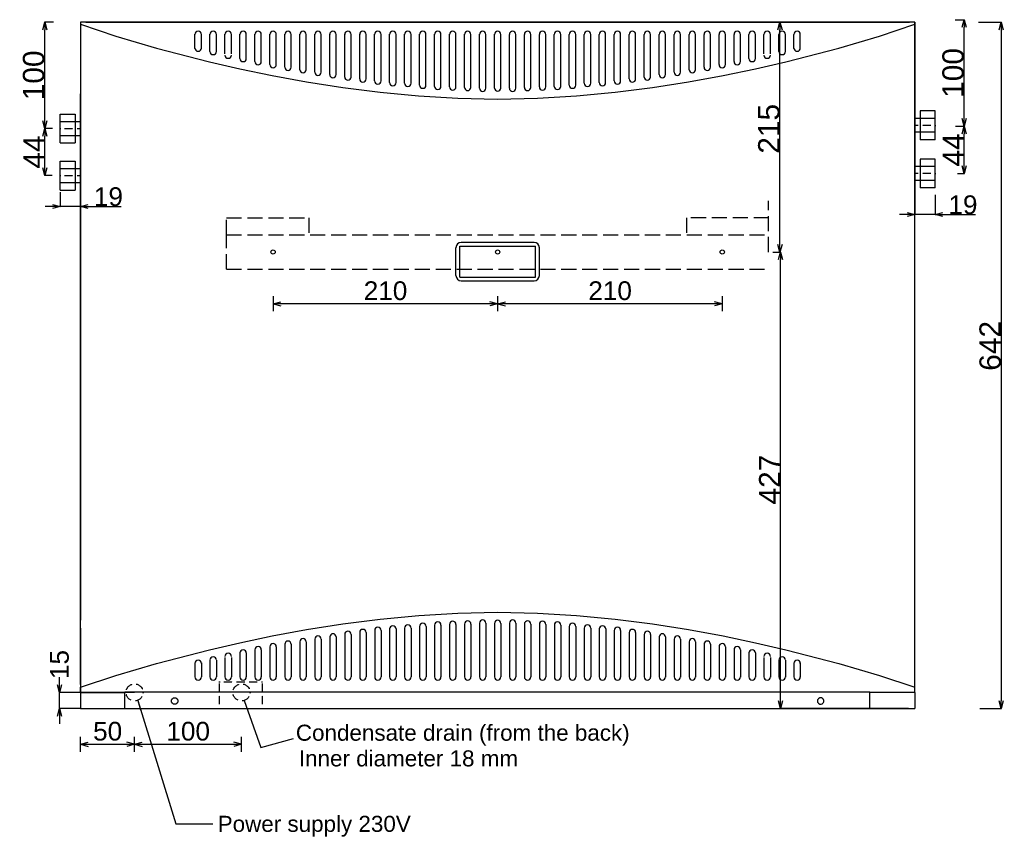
# Model space of a CAD drawing. Extents: x -700 to 2529, y -660 to 2065.
# Tile 3 of 5: x -57 to 864, y -121 to 644. Entities that reach past the tile are written whole.
import ezdxf

# ---------------------------------------------------------------- set-up
doc = ezdxf.new("R2010")
doc.units = 0
doc.header["$MEASUREMENT"] = 0
doc.linetypes.add('Achse', pattern=[11.5, 0, -4, 7.5, 0])
doc.linetypes.add('Hidden Line', pattern=[19.5611, 14.1111, -5.45])
for name, color, linetype in [('Desky', 7, 'Continuous'), ('Kóty délkové', 7, 'Continuous'), ('Nábytek a zařízení', 7, 'Continuous'), ('Oblouky a kružnice', 7, 'Continuous'), ('Popisky', 7, 'Continuous'), ('Střechy', 7, 'Continuous'), ('Textové bloky', 7, 'Continuous'), ('W_BETON_N2', 7, 'Continuous'), ('W_BETON_N4', 7, 'Continuous'), ('W_VERBLEND_N2', 7, 'Continuous'), ('Zdi', 7, 'Continuous'), ('Čáry', 7, 'Continuous')]:
    doc.layers.add(name, color=color, linetype=linetype)
doc.styles.add('GENERATED_STYLE_1', font='ARIAL.ttf')
doc.styles.get("Standard").update_dxf_attribs({"font": 'txt', "bigfont": 'BIGFONT.SHX'})
doc.dimstyles.new('Dimstyle_4D6', dxfattribs={"dimtxt": 17.5, "dimasz": 7.125, "dimexe": 0.18, "dimexo": 0, "dimgap": 0.09, "dimtad": 1, "dimdec": 0, "dimzin": 0, "dimdsep": 46, "dimtxsty": 'GENERATED_STYLE_1', "dimblk": 'ARROWHEAD_3', "dimblk1": 'ARROWHEAD_3', "dimblk2": 'ARROWHEAD_3', "dimcen": 0.09, "dimclrd": 7, "dimclre": 7, "dimclrt": 7, "dimazin": 0, "dimtfac": 1, "dimtdec": 4, "dimtmove": 0, "dimatfit": 0, "dimfxl": 1, "dimtolj": 1, "dimtzin": 0, "dimarcsym": 0})
doc.dimstyles.new('Dimstyle_703', dxfattribs={"dimtxt": 0.18, "dimasz": 9.12, "dimexe": 0.18, "dimexo": 0.0625, "dimgap": 0.09, "dimtad": 0, "dimtih": 1, "dimtoh": 1, "dimdec": 4, "dimzin": 0, "dimdsep": 46, "dimtxsty": 'Standard', "dimcen": 0.09, "dimadec": 0, "dimazin": 0, "dimtfac": 1, "dimtdec": 4, "dimtmove": 0, "dimatfit": 0, "dimldrblk": 'ARROWHEAD_5', "dimfxl": 1, "dimtolj": 1, "dimtzin": 0, "dimarcsym": 0})
doc.dimstyles.new('Peter', dxfattribs={"dimtxt": 20, "dimasz": 7.125, "dimexe": 0.18, "dimexo": 0, "dimgap": 0.09, "dimtad": 1, "dimdec": 0, "dimzin": 0, "dimdsep": 46, "dimtxsty": 'GENERATED_STYLE_1', "dimblk": 'ARROWHEAD_3', "dimblk1": 'ARROWHEAD_3', "dimblk2": 'ARROWHEAD_3', "dimcen": 0.09, "dimclrd": 7, "dimclre": 7, "dimclrt": 7, "dimazin": 0, "dimtfac": 1, "dimtdec": 4, "dimtmove": 0, "dimatfit": 0, "dimfxl": 1, "dimtolj": 1, "dimtzin": 0, "dimarcsym": 0})

# ---------------------------------------------------------------- blocks, each defined once
blk = doc.blocks.new('SPLINE_1', base_point=(9842.74, 3088.6))
at = {"layer": 'W_VERBLEND_N2', "color": 7, "linetype": 'Continuous'}
blk.add_lwpolyline([(9842.74, 3088.6), (9875.71, 3077.66), (9913.7, 3066.45), (9963.16, 3053.6), (9991.52, 3047.07), (10021.94, 3040.75), (10054.15, 3034.83), (10087.9, 3029.54), (10122.89, 3025.06), (10158.88, 3021.61), (10195.59, 3019.39), (10232.74, 3018.6), (10269.9, 3019.39), (10306.61, 3021.61), (10342.59, 3025.06), (10377.59, 3029.54), (10411.33, 3034.83), (10443.55, 3040.75), (10473.97, 3047.07), (10502.33, 3053.6), (10551.79, 3066.45), (10589.78, 3077.66), (10622.74, 3088.6)], dxfattribs=at)
blk = doc.blocks.new('SPLINE_2', base_point=(9842.74, 2455.6))
at = {"layer": 'W_VERBLEND_N2', "color": 7, "linetype": 'Continuous'}
blk.add_lwpolyline([(9842.74, 2455.6), (9875.71, 2466.54), (9913.7, 2477.75), (9963.16, 2490.6), (9991.52, 2497.13), (10021.94, 2503.45), (10054.15, 2509.36), (10087.9, 2514.66), (10122.89, 2519.14), (10158.88, 2522.59), (10195.59, 2524.81), (10232.74, 2525.6), (10269.9, 2524.81), (10306.61, 2522.59), (10342.59, 2519.14), (10377.59, 2514.66), (10411.33, 2509.36), (10443.55, 2503.45), (10473.97, 2497.13), (10502.33, 2490.6), (10551.79, 2477.75), (10589.78, 2466.54), (10622.74, 2455.6)], dxfattribs=at)
blk = doc.blocks.new('*D4')
at = {"layer": 'Kóty délkové', "color": 7, "linetype": 'Continuous'}
for p, q in [((10232.52, 2837.22), (10232.52, 2823.16)), ((10442.52, 2837.22), (10442.52, 2823.16)), ((10232.52, 2830.19), (10022.52, 2830.19)), ((10232.52, 2830.19), (10225.28, 2832.13)), ((10232.52, 2830.19), (10225.28, 2828.25)), ((10232.52, 2830.19), (10239.76, 2832.13)), ((10442.52, 2830.19), (10232.52, 2830.19)), ((10232.52, 2830.19), (10239.76, 2828.25)), ((10442.52, 2830.19), (10435.28, 2832.13)), ((10442.52, 2830.19), (10435.28, 2828.25))]:
    blk.add_line(p, q, dxfattribs=at)
at = {"layer": 'Kóty délkové', "color": 7, "style": 'GENERATED_STYLE_1', "oblique": 0}
blk.add_text('210', height=17.5, dxfattribs=at).set_placement((10317.27, 2833.69))
blk = doc.blocks.new('ARROWHEAD_3')
at = {"color": 0, "linetype": 'Continuous'}
blk.add_line((0, 0), (-1, 0), dxfattribs=at)
blk.add_lwpolyline([(-1, 0.2679), (0, 0), (-1, -0.2679)], dxfattribs=at)
blk = doc.blocks.new('*D6')
at = {"layer": 'Kóty délkové', "color": 7, "linetype": 'Continuous'}
for p, q in [((10022.52, 2837.22), (10022.52, 2823.16)), ((10022.52, 2830.19), (10029.76, 2832.13)), ((10232.52, 2830.19), (10022.52, 2830.19)), ((10022.52, 2830.19), (10029.76, 2828.25)), ((10232.52, 2830.19), (10225.28, 2832.13)), ((10232.52, 2830.19), (10225.28, 2828.25))]:
    blk.add_line(p, q, dxfattribs=at)
at = {"layer": 'Kóty délkové', "color": 7, "style": 'GENERATED_STYLE_1', "oblique": 0}
blk.add_text('210', height=17.5, dxfattribs=at).set_placement((10107.27, 2833.69))
blk = doc.blocks.new('*D180')
at = {"layer": 'Defpoints', "color": 0}
for p in [(0.01, 642), (-19, 483), (-19, 469.68)]:
    blk.add_point(p, dxfattribs=at)
at = {"layer": 'Kóty délkové', "color": 7, "linetype": 'Continuous', "lineweight": -2}
for p, q in [((0.01, 642), (0.01, 469.5)), ((-19, 483), (-19, 469.5)), ((-19, 469.68), (-33.25, 469.68)), ((0.01, 469.68), (-19, 469.68)), ((0.01, 469.68), (37.87, 469.68)), ((0.01, 469.68), (14.26, 469.68))]:
    blk.add_line(p, q, dxfattribs=at)
at = {"layer": 'Kóty délkové', "color": 7, "lineweight": -2, "xscale": 7.124999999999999, "yscale": 7.124999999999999, "zscale": 7.124999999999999}
blk.add_blockref('ARROWHEAD_3', (-19, 469.68), dxfattribs=at)
at = {"layer": 'Kóty délkové', "color": 7, "lineweight": -2, "xscale": 7.124999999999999, "yscale": 7.124999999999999, "zscale": 7.124999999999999, "rotation": 180}
blk.add_blockref('ARROWHEAD_3', (0.01, 469.68), dxfattribs=at)
at = {"layer": 'Kóty délkové', "color": 7, "linetype": 'Continuous', "insert": (26.06, 478.7), "char_height": 17.5, "attachment_point": 5, "style": 'GENERATED_STYLE_1'}
blk.add_mtext('\\A1;19', dxfattribs=at)
blk = doc.blocks.new('*D181')
at = {"layer": 'Defpoints', "color": 0}
for p in [(779.99, 642), (799, 480.5), (779.99, 462.07)]:
    blk.add_point(p, dxfattribs=at)
at = {"layer": 'Kóty délkové', "color": 7, "linetype": 'Continuous', "lineweight": -2}
for p, q in [((779.99, 642), (779.99, 461.89)), ((799, 480.5), (799, 461.89)), ((779.99, 462.07), (765.74, 462.07)), ((799, 462.07), (779.99, 462.07)), ((799, 462.07), (836.86, 462.07)), ((799, 462.07), (813.25, 462.07))]:
    blk.add_line(p, q, dxfattribs=at)
at = {"layer": 'Kóty délkové', "color": 7, "lineweight": -2, "xscale": 7.124999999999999, "yscale": 7.124999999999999, "zscale": 7.124999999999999}
blk.add_blockref('ARROWHEAD_3', (779.99, 462.07), dxfattribs=at)
at = {"layer": 'Kóty délkové', "color": 7, "lineweight": -2, "xscale": 7.124999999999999, "yscale": 7.124999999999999, "zscale": 7.124999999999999, "rotation": 180}
blk.add_blockref('ARROWHEAD_3', (799, 462.07), dxfattribs=at)
at = {"layer": 'Kóty délkové', "color": 7, "linetype": 'Continuous', "insert": (825.06, 471.1), "char_height": 17.5, "attachment_point": 5, "style": 'GENERATED_STYLE_1'}
blk.add_mtext('\\A1;19', dxfattribs=at)
blk = doc.blocks.new('*D187')
at = {"layer": 'Defpoints', "color": 0}
for p in [(-19.63, 15), (50.47, 15), (0, 0)]:
    blk.add_point(p, dxfattribs=at)
at = {"layer": 'Kóty délkové', "color": 7, "linetype": 'Continuous', "lineweight": -2}
for p, q in [((-19.63, 22.13), (-19.63, 29.25)), ((50.47, 15), (-19.81, 15)), ((-19.63, 0), (-19.63, 15)), ((0, 0), (-19.81, 0)), ((-19.63, 0), (-19.63, -14.25))]:
    blk.add_line(p, q, dxfattribs=at)
at = {"layer": 'Kóty délkové', "color": 7, "lineweight": -2, "xscale": 7.124999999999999, "yscale": 7.124999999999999, "zscale": 7.124999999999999}
for p, rotation in [((-19.63, 15), 269.9999999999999), ((-19.63, 0), 89.99999999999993)]:
    blk.add_blockref('ARROWHEAD_3', p, dxfattribs=dict(at, rotation=rotation))
at = {"layer": 'Kóty délkové', "color": 7, "linetype": 'Continuous', "insert": (-19.63, 41.1), "char_height": 17.5, "attachment_point": 5, "rotation": 90, "style": 'GENERATED_STYLE_1'}
blk.add_mtext('\\A1;15', dxfattribs=at)
blk = doc.blocks.new('*D38')
at = {"layer": 'Kóty délkové', "color": 7, "linetype": 'Continuous'}
for p, q in [((9842.74, 2395.06), (9842.74, 2409.12)), ((9842.74, 2402.09), (9849.99, 2404.03)), ((9893.22, 2402.09), (9885.97, 2404.03)), ((9842.74, 2402.09), (9893.22, 2402.09)), ((9842.74, 2402.09), (9849.99, 2400.15)), ((9893.22, 2402.09), (9885.97, 2400.15))]:
    blk.add_line(p, q, dxfattribs=at)
at = {"layer": 'Kóty délkové', "color": 7, "style": 'GENERATED_STYLE_1', "oblique": 0}
blk.add_text('50', height=17.5, dxfattribs=at).set_placement((9854.48, 2405.59))
blk = doc.blocks.new('*D39')
at = {"layer": 'Kóty délkové', "color": 7, "linetype": 'Continuous'}
for p, q in [((9893.22, 2402.09), (9885.97, 2404.03)), ((9893.22, 2395.06), (9893.22, 2409.12)), ((9893.22, 2402.09), (9900.46, 2404.03)), ((9993.22, 2402.09), (9985.97, 2404.03)), ((9993.22, 2395.06), (9993.22, 2409.12)), ((9842.74, 2402.09), (9893.22, 2402.09)), ((9893.22, 2402.09), (9885.97, 2400.15)), ((9893.22, 2402.09), (9993.22, 2402.09)), ((9893.22, 2402.09), (9900.46, 2400.15)), ((9993.22, 2402.09), (9985.97, 2400.15))]:
    blk.add_line(p, q, dxfattribs=at)
at = {"layer": 'Kóty délkové', "color": 7, "style": 'GENERATED_STYLE_1', "oblique": 0}
blk.add_text('100', height=17.5, dxfattribs=at).set_placement((9922.97, 2405.59))
blk = doc.blocks.new('ARROWHEAD_5')
at = {"color": 0, "linetype": 'Continuous'}
blk.add_line((0, 0), (-1, 0), dxfattribs=at)
blk.add_solid([(-1, 0.2679), (0, 0), (-1, -0.2679), (-1, 0.2679)], dxfattribs=at)
blk = doc.blocks.new('*D220')
at = {"color": 7, "linetype": 'Continuous', "lineweight": -2}
for p, q in [((839.56, 642), (861.09, 642)), ((860.91, 634.87), (860.91, 7.12)), ((840.82, 0), (861.09, 0))]:
    blk.add_line(p, q, dxfattribs=at)
at = {"layer": 'Defpoints', "color": 0}
for p in [(839.56, 642), (840.82, 0), (860.91, 0)]:
    blk.add_point(p, dxfattribs=at)
at = {"color": 7, "lineweight": -2, "xscale": 7.124999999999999, "yscale": 7.124999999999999, "zscale": 7.124999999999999}
for p, rotation in [((860.91, 642), 90), ((860.91, 0), 270)]:
    blk.add_blockref('ARROWHEAD_3', p, dxfattribs=dict(at, rotation=rotation))
at = {"color": 7, "linetype": 'Continuous', "lineweight": 0, "insert": (850.61, 339.21), "char_height": 20, "attachment_point": 5, "rotation": 90, "style": 'GENERATED_STYLE_1'}
blk.add_mtext('\\A1;642', dxfattribs=at)
blk = doc.blocks.new('*D224')
at = {"color": 7, "linetype": 'Continuous', "lineweight": -2}
for p, q in [((-25.25, 642), (-33.67, 642)), ((-33.49, 549.62), (-33.49, 634.88)), ((-26.33, 542.5), (-33.67, 542.5))]:
    blk.add_line(p, q, dxfattribs=at)
at = {"layer": 'Defpoints', "color": 0}
for p in [(-33.49, 642), (-25.25, 642), (-26.33, 542.5)]:
    blk.add_point(p, dxfattribs=at)
at = {"color": 7, "lineweight": -2, "xscale": 7.124999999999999, "yscale": 7.124999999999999, "zscale": 7.124999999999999}
for p, rotation in [((-33.49, 642), 90), ((-33.49, 542.5), 270)]:
    blk.add_blockref('ARROWHEAD_3', p, dxfattribs=dict(at, rotation=rotation))
at = {"color": 7, "linetype": 'Continuous', "lineweight": 0, "insert": (-43.79, 592.25), "char_height": 20, "attachment_point": 5, "rotation": 90, "style": 'GENERATED_STYLE_1'}
blk.add_mtext('\\A1;100', dxfattribs=at)
blk = doc.blocks.new('*D225')
at = {"color": 7, "linetype": 'Continuous', "lineweight": -2}
for p, q in [((-26.33, 542.5), (-33.67, 542.5)), ((-33.49, 505.62), (-33.49, 535.37)), ((-26.5, 498.5), (-33.67, 498.5))]:
    blk.add_line(p, q, dxfattribs=at)
at = {"layer": 'Defpoints', "color": 0}
for p in [(-33.49, 542.5), (-26.33, 542.5), (-26.5, 498.5)]:
    blk.add_point(p, dxfattribs=at)
at = {"color": 7, "lineweight": -2, "xscale": 7.124999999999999, "yscale": 7.124999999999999, "zscale": 7.124999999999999}
for p, rotation in [((-33.49, 542.5), 90), ((-33.49, 498.5), 270)]:
    blk.add_blockref('ARROWHEAD_3', p, dxfattribs=dict(at, rotation=rotation))
at = {"color": 7, "linetype": 'Continuous', "lineweight": 0, "insert": (-43.58, 520.5), "char_height": 20, "attachment_point": 5, "rotation": 90, "style": 'GENERATED_STYLE_1'}
blk.add_mtext('\\A1;44', dxfattribs=at)
blk = doc.blocks.new('*D229')
at = {"color": 7, "linetype": 'Continuous', "lineweight": -2}
for p, q in [((817.83, 644.35), (826.41, 644.35)), ((826.23, 551.79), (826.23, 637.22)), ((818.16, 544.66), (826.41, 544.66))]:
    blk.add_line(p, q, dxfattribs=at)
at = {"layer": 'Defpoints', "color": 0}
for p in [(817.83, 644.35), (826.23, 644.35), (818.16, 544.66)]:
    blk.add_point(p, dxfattribs=at)
at = {"color": 7, "lineweight": -2, "xscale": 7.124999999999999, "yscale": 7.124999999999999, "zscale": 7.124999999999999}
for p, rotation in [((826.23, 644.35), 90), ((826.23, 544.66), 270)]:
    blk.add_blockref('ARROWHEAD_3', p, dxfattribs=dict(at, rotation=rotation))
at = {"color": 7, "linetype": 'Continuous', "lineweight": 0, "insert": (815.93, 594.51), "char_height": 20, "attachment_point": 5, "rotation": 90, "style": 'GENERATED_STYLE_1'}
blk.add_mtext('\\A1;100', dxfattribs=at)
blk = doc.blocks.new('*D230')
at = {"color": 7, "linetype": 'Continuous', "lineweight": -2}
for p, q in [((826.41, 544.66), (826.05, 544.66)), ((826.23, 507.48), (826.23, 537.54)), ((819.99, 500.35), (826.41, 500.35))]:
    blk.add_line(p, q, dxfattribs=at)
at = {"layer": 'Defpoints', "color": 0}
for p in [(826.23, 544.66), (826.41, 544.66), (819.99, 500.35)]:
    blk.add_point(p, dxfattribs=at)
at = {"color": 7, "lineweight": -2, "xscale": 7.124999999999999, "yscale": 7.124999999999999, "zscale": 7.124999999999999}
for p, rotation in [((826.23, 544.66), 90), ((826.23, 500.35), 270)]:
    blk.add_blockref('ARROWHEAD_3', p, dxfattribs=dict(at, rotation=rotation))
at = {"color": 7, "linetype": 'Continuous', "lineweight": 0, "insert": (816.14, 522.51), "char_height": 20, "attachment_point": 5, "rotation": 90, "style": 'GENERATED_STYLE_1'}
blk.add_mtext('\\A1;44', dxfattribs=at)
blk = doc.blocks.new('*D291')
at = {"color": 7, "linetype": 'Continuous', "lineweight": -2}
for p, q in [((653.98, 642), (654.16, 642)), ((653.98, 434.12), (653.98, 634.87)), ((647.39, 427), (654.16, 427))]:
    blk.add_line(p, q, dxfattribs=at)
at = {"layer": 'Defpoints', "color": 0}
for p in [(653.98, 642), (653.98, 642), (647.39, 427)]:
    blk.add_point(p, dxfattribs=at)
at = {"color": 7, "lineweight": -2, "xscale": 7.124999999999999, "yscale": 7.124999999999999, "zscale": 7.124999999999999}
for p, rotation in [((653.98, 642), 90), ((653.98, 427), 270)]:
    blk.add_blockref('ARROWHEAD_3', p, dxfattribs=dict(at, rotation=rotation))
at = {"color": 7, "linetype": 'Continuous', "lineweight": 0, "insert": (643.68, 542.27), "char_height": 20, "attachment_point": 5, "rotation": 90, "style": 'GENERATED_STYLE_1'}
blk.add_mtext('\\A1;215', dxfattribs=at)
blk = doc.blocks.new('*D292')
at = {"color": 7, "linetype": 'Continuous', "lineweight": -2}
for p, q in [((647.85, 427), (654.68, 427)), ((654.5, 7.12), (654.5, 419.88)), ((774.24, 0), (654.32, 0))]:
    blk.add_line(p, q, dxfattribs=at)
at = {"layer": 'Defpoints', "color": 0}
for p in [(647.85, 427), (654.5, 427), (774.24, 0)]:
    blk.add_point(p, dxfattribs=at)
at = {"color": 7, "lineweight": -2, "xscale": 7.124999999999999, "yscale": 7.124999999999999, "zscale": 7.124999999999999}
for p, rotation in [((654.5, 427), 90), ((654.5, 0), 270)]:
    blk.add_blockref('ARROWHEAD_3', p, dxfattribs=dict(at, rotation=rotation))
at = {"color": 7, "linetype": 'Continuous', "lineweight": 0, "insert": (644.37, 214.1), "char_height": 20, "attachment_point": 5, "rotation": 90, "style": 'GENERATED_STYLE_1'}
blk.add_mtext('\\A1;427', dxfattribs=at)
blk = doc.blocks.new('DIM_1', base_point=(10232.52, 2830.19))
at = {"layer": 'Kóty délkové', "color": 7, "linetype": 'Continuous'}
for p1, p2, picture, middle in [((10442.52, 2878.6), (10232.52, 2878.6), '*D4', (10324.02, 2842.44)), ((10232.52, 2878.6), (10022.52, 2878.6), '*D6', (10114.02, 2842.44))]:
    dim = blk.add_aligned_dim(p1=p1, p2=p2, distance=48.41, dimstyle='Dimstyle_4D6', dxfattribs=at)
    dim.commit()
    dim.dimension.update_dxf_attribs({"geometry": picture, "text_midpoint": middle})
blk = doc.blocks.new('DIM_22', base_point=(9893.22, 2402.09))
at = {"layer": 'Kóty délkové', "color": 7, "linetype": 'Continuous'}
dim = blk.add_linear_dim(base=(9893.22, 2402.09), p1=(9842.74, 2435.6), p2=(9893.22, 2450.6), dimstyle='Dimstyle_4D6', dxfattribs=at)
dim.commit()
dim.dimension.update_dxf_attribs({"geometry": '*D38', "text_midpoint": (9861.23, 2414.34), "text_rotation": 360})
dim = blk.add_aligned_dim(p1=(9893.22, 2450.6), p2=(9993.22, 2450.6), distance=-48.51, dimstyle='Dimstyle_4D6', dxfattribs=at)
dim.commit()
dim.dimension.update_dxf_attribs({"geometry": '*D39', "text_midpoint": (9929.72, 2414.34)})

msp = doc.modelspace()

# ---------------------------------------------------------------- linework, layer by layer
at = {"layer": 'Desky', "color": 7, "linetype": 'Continuous'}
for p, q in [((4.99, 642), (774.99, 642)), ((0, 15), (0, 20)), ((780, 15), (780, 20)), ((0, 15), (41.55, 15)), ((738.01, 15.15), (780, 15.15))]:
    msp.add_line(p, q, dxfattribs=at)
at = {"layer": 'Nábytek a zařízení', "color": 7, "linetype": 'Continuous'}
for p, q in [((738.01, 15.15), (41.55, 15.15)), ((125, 0), (125.38, 0)), ((125.38, 0), (126.51, 0)), ((126.51, 0), (128.35, 0)), ((128.35, 0), (130.85, 0)), ((130.85, 0), (133.93, 0)), ((133.93, 0), (137.5, 0)), ((137.5, 0), (141.45, 0)), ((141.45, 0), (145.66, 0)), ((145.66, 0), (150, 0)), ((150, 0), (154.34, 0)), ((154.34, 0), (158.55, 0)), ((158.55, 0), (162.5, 0)), ((162.5, 0), (166.07, 0)), ((166.07, 0), (169.15, 0)), ((169.15, 0), (171.65, 0)), ((171.65, 0), (173.49, 0)), ((173.49, 0), (174.62, 0)), ((174.62, 0), (175, 0))]:
    msp.add_line(p, q, dxfattribs=at)
at = {"layer": 'Oblouky a kružnice', "color": 7, "linetype": 'Continuous'}
for centre in [(180, 427), (390, 427), (600, 427)]:
    msp.add_circle(centre, 2, dxfattribs=at)
at = {"layer": 'Oblouky a kružnice', "color": 7, "linetype": 'Achse'}
for centre in [(50.47, 15), (150.47, 15)]:
    msp.add_circle(centre, 8, dxfattribs=at)
at = {"layer": 'Střechy', "color": 7, "linetype": 'Continuous'}
for p, q in [((-0.01, 642), (0.01, 575)), ((780, 642), (0, 642)), ((780.01, 575), (780.01, 642)), ((0.01, 567.93), (0.01, 575)), ((780.01, 567.93), (780.01, 575))]:
    msp.add_line(p, q, dxfattribs=at)
at = {"layer": 'W_BETON_N2', "color": 7, "linetype": 'Continuous'}
for p, q in [((106.99, 617.26), (106.99, 630.71)), ((112.99, 617.26), (112.99, 630.54)), ((120.99, 614.73), (120.99, 630.71)), ((126.99, 614.73), (126.99, 630.54)), ((134.99, 612.41), (134.99, 630.71)), ((140.99, 612.41), (140.99, 630.54)), ((148.99, 608.08), (148.99, 630.71)), ((154.99, 608.08), (154.99, 630.54)), ((162.99, 605.18), (162.99, 630.71)), ((168.99, 605.18), (168.99, 630.54)), ((176.99, 602.29), (176.99, 630.71)), ((182.99, 602.29), (182.99, 630.54)), ((190.99, 599.92), (190.99, 630.71)), ((196.99, 599.92), (196.99, 630.54)), ((204.99, 597.55), (204.99, 630.71)), ((210.99, 597.55), (210.99, 630.54)), ((218.99, 595.18), (218.99, 630.71)), ((224.99, 595.18), (224.99, 630.54)), ((232.99, 593.08), (232.99, 630.71)), ((238.99, 593.08), (238.99, 630.54)), ((246.99, 590.71), (246.99, 630.71)), ((252.99, 590.71), (252.99, 630.54)), ((260.99, 589), (260.99, 630.71)), ((266.99, 589), (266.99, 630.54)), ((274.99, 587.02), (274.99, 630.71)), ((280.99, 587.02), (280.99, 630.54)), ((288.99, 585.62), (288.99, 630.71)), ((294.99, 585.62), (294.99, 630.54)), ((302.99, 584.88), (302.99, 630.71)), ((308.99, 584.88), (308.99, 630.54)), ((316.99, 583.16), (316.99, 630.71)), ((322.99, 583.16), (322.99, 630.54)), ((330.99, 581.99), (330.99, 630.71)), ((336.99, 581.99), (336.99, 630.54)), ((344.99, 581.44), (344.99, 630.71)), ((350.99, 581.44), (350.99, 630.54)), ((358.99, 581.01), (358.99, 630.71)), ((364.99, 581.01), (364.99, 630.54)), ((372.99, 580.15), (372.99, 630.71)), ((378.99, 580.15), (378.99, 630.54)), ((386.99, 580.42), (386.99, 630.71)), ((392.99, 580.42), (392.99, 630.54)), ((400.99, 580.15), (400.99, 630.54)), ((406.99, 580.15), (406.99, 630.71)), ((414.99, 581.01), (414.99, 630.54)), ((420.99, 581.01), (420.99, 630.71)), ((428.99, 581.44), (428.99, 630.54)), ((434.99, 581.44), (434.99, 630.71)), ((442.99, 581.99), (442.99, 630.54)), ((448.99, 581.99), (448.99, 630.71)), ((456.99, 583.16), (456.99, 630.54)), ((462.99, 583.16), (462.99, 630.71)), ((470.99, 584.88), (470.99, 630.54)), ((476.99, 584.88), (476.99, 630.71)), ((484.99, 585.62), (484.99, 630.54)), ((490.99, 585.62), (490.99, 630.71)), ((498.99, 587.02), (498.99, 630.54)), ((504.99, 587.02), (504.99, 630.71)), ((512.99, 589), (512.99, 630.54)), ((518.99, 589), (518.99, 630.71)), ((526.99, 590.71), (526.99, 630.54)), ((532.99, 590.71), (532.99, 630.71)), ((540.99, 593.08), (540.99, 630.54)), ((546.99, 593.08), (546.99, 630.71)), ((554.99, 595.18), (554.99, 630.54)), ((560.99, 595.18), (560.99, 630.71)), ((568.99, 597.55), (568.99, 630.54)), ((574.99, 597.55), (574.99, 630.71)), ((582.99, 599.92), (582.99, 630.54)), ((588.99, 599.92), (588.99, 630.71)), ((596.99, 602.29), (596.99, 630.54)), ((602.99, 602.29), (602.99, 630.71)), ((610.99, 605.18), (610.99, 630.54)), ((616.99, 605.18), (616.99, 630.71)), ((624.99, 608.08), (624.99, 630.54)), ((630.99, 608.08), (630.99, 630.71)), ((638.99, 612.41), (638.99, 630.54)), ((644.99, 612.41), (644.99, 630.71)), ((652.99, 614.73), (652.99, 630.54)), ((658.99, 614.73), (658.99, 630.71)), ((666.99, 617.26), (666.99, 630.54)), ((672.99, 617.26), (672.99, 630.71)), ((424, 436), (356, 436)), ((351, 405), (351, 431)), ((354.5, 432.5), (425.5, 432.5)), ((354.5, 403.5), (354.5, 432.5)), ((425.5, 403.5), (425.5, 432.5)), ((429, 405), (429, 431)), ((354.5, 403.5), (425.5, 403.5)), ((356, 400), (424, 400)), ((289, 74.38), (289, 29.29)), ((295, 74.38), (295, 29.46)), ((303, 75.12), (303, 29.29)), ((309, 75.12), (309, 29.46)), ((317, 76.84), (317, 29.29)), ((323, 76.84), (323, 29.46)), ((331, 78.01), (331, 29.29)), ((337, 78.01), (337, 29.46)), ((345, 78.56), (345, 29.29)), ((351, 78.56), (351, 29.46)), ((359, 78.99), (359, 29.29)), ((365, 78.99), (365, 29.46)), ((373, 79.85), (373, 29.29)), ((379, 79.85), (379, 29.46)), ((387, 79.58), (387, 29.29)), ((393, 79.58), (393, 29.46)), ((401, 79.85), (401, 29.46)), ((407, 79.85), (407, 29.29)), ((415, 78.99), (415, 29.46)), ((421, 78.99), (421, 29.29)), ((429, 78.56), (429, 29.46)), ((435, 78.56), (435, 29.29)), ((443, 78.01), (443, 29.46)), ((449, 78.01), (449, 29.29)), ((457, 76.84), (457, 29.46)), ((463, 76.84), (463, 29.29)), ((471, 75.12), (471, 29.46)), ((477, 75.12), (477, 29.29)), ((485, 74.38), (485, 29.46)), ((491, 74.38), (491, 29.29)), ((219, 64.82), (219, 29.29)), ((225, 64.82), (225, 29.46)), ((233, 66.92), (233, 29.29)), ((239, 66.92), (239, 29.46)), ((247, 69.29), (247, 29.29)), ((253, 69.29), (253, 29.46)), ((261, 71), (261, 29.29)), ((267, 71), (267, 29.46)), ((275, 72.98), (275, 29.29)), ((281, 72.98), (281, 29.46)), ((499, 72.98), (499, 29.46)), ((505, 72.98), (505, 29.29)), ((513, 71), (513, 29.46)), ((519, 71), (519, 29.29)), ((527, 69.29), (527, 29.46)), ((533, 69.29), (533, 29.29)), ((541, 66.92), (541, 29.46)), ((547, 66.92), (547, 29.29)), ((555, 64.82), (555, 29.46)), ((561, 64.82), (561, 29.29)), ((177, 57.71), (177, 29.29)), ((183, 57.71), (183, 29.46)), ((191, 60.08), (191, 29.29)), ((197, 60.08), (197, 29.46)), ((205, 62.45), (205, 29.29)), ((211, 62.45), (211, 29.46)), ((569, 62.45), (569, 29.46)), ((575, 62.45), (575, 29.29)), ((583, 60.08), (583, 29.46)), ((589, 60.08), (589, 29.29)), ((597, 57.71), (597, 29.46)), ((603, 57.71), (603, 29.29)), ((135, 47.59), (135, 29.29)), ((141, 47.59), (141, 29.46)), ((149, 51.92), (149, 29.29)), ((155, 51.92), (155, 29.46)), ((163, 54.82), (163, 29.29)), ((169, 54.82), (169, 29.46)), ((611, 54.82), (611, 29.46)), ((617, 54.82), (617, 29.29)), ((625, 51.92), (625, 29.46)), ((631, 51.92), (631, 29.29)), ((639, 47.59), (639, 29.46)), ((645, 47.59), (645, 29.29)), ((107, 42.74), (107, 29.29)), ((113, 42.74), (113, 29.46)), ((121, 45.27), (121, 29.29)), ((127, 45.27), (127, 29.46)), ((653, 45.27), (653, 29.46)), ((659, 45.27), (659, 29.29)), ((667, 42.74), (667, 29.46)), ((673, 42.74), (673, 29.29))]:
    msp.add_line(p, q, dxfattribs=at)
at = {"layer": 'W_BETON_N4', "color": 7, "linetype": 'Continuous'}
for centre, radius, start, end in [((109.99, 630.54), 3, 0, 180), ((123.99, 630.54), 3, 0, 180), ((137.99, 630.54), 3, 0, 180), ((151.99, 630.54), 3, 0, 180), ((165.99, 630.54), 3, 0, 180), ((179.99, 630.54), 3, 0, 180), ((193.99, 630.54), 3, 0, 180), ((207.99, 630.54), 3, 0, 180), ((221.99, 630.54), 3, 0, 180), ((235.99, 630.54), 3, 0, 180), ((249.99, 630.54), 3, 0, 180), ((263.99, 630.54), 3, 0, 180), ((277.99, 630.54), 3, 0, 180), ((291.99, 630.54), 3, 0, 180), ((305.99, 630.54), 3, 0, 180), ((319.99, 630.54), 3, 0, 180), ((333.99, 630.54), 3, 0, 180), ((347.99, 630.54), 3, 0, 180), ((361.99, 630.54), 3, 0, 180), ((375.99, 630.54), 3, 0, 180), ((389.99, 630.54), 3, 0, 180), ((403.99, 630.54), 3, 0, 180), ((417.99, 630.54), 3, 0, 180), ((431.99, 630.54), 3, 0, 180), ((445.99, 630.54), 3, 0, 180), ((459.99, 630.54), 3, 0, 180), ((473.99, 630.54), 3, 0, 180), ((487.99, 630.54), 3, 0, 180), ((501.99, 630.54), 3, 0, 180), ((515.99, 630.54), 3, 0, 180), ((529.99, 630.54), 3, 0, 180), ((543.99, 630.54), 3, 0, 180), ((557.99, 630.54), 3, 0, 180), ((571.99, 630.54), 3, 0, 180), ((585.99, 630.54), 3, 0, 180), ((599.99, 630.54), 3, 0, 180), ((613.99, 630.54), 3, 0, 180), ((627.99, 630.54), 3, 0, 180), ((641.99, 630.54), 3, 0, 180), ((655.99, 630.54), 3, 0, 180), ((669.99, 630.54), 3, 0, 180), ((109.99, 617.81), 3, 180, 0), ((669.99, 617.81), 3, 180, 0), ((123.99, 614.65), 3, 180, 0), ((137.99, 611.23), 3, 180, 0), ((151.99, 608.08), 3, 180, 0), ((627.99, 608.08), 3, 180, 0), ((641.99, 611.23), 3, 180, 0), ((655.99, 614.65), 3, 180, 0), ((165.99, 605.18), 3, 180, 0), ((179.99, 602.29), 3, 180, 0), ((193.99, 599.92), 3, 180, 0), ((585.99, 599.92), 3, 180, 0), ((599.99, 602.29), 3, 180, 0), ((613.99, 605.18), 3, 180, 0), ((207.99, 597.55), 3, 180, 0), ((221.99, 595.18), 3, 180, 0), ((235.99, 593.08), 3, 180, 0), ((249.99, 590.71), 3, 180, 0), ((529.99, 590.71), 3, 180, 0), ((543.99, 593.08), 3, 180, 0), ((557.99, 595.18), 3, 180, 0), ((571.99, 597.55), 3, 180, 0), ((263.99, 589), 3, 180, 0), ((277.99, 587.02), 3, 180, 0), ((291.99, 585.62), 3, 180, 0), ((305.99, 584.88), 3, 180, 0), ((319.99, 583.16), 3, 180, 0), ((333.99, 581.99), 3, 180, 0), ((347.99, 581.44), 3, 180, 0), ((361.99, 581.01), 3, 180, 0), ((375.99, 580.15), 3, 180, 0), ((389.99, 580.42), 3, 180, 0), ((403.99, 580.15), 3, 180, 0), ((417.99, 581.01), 3, 180, 0), ((431.99, 581.44), 3, 180, 0), ((445.99, 581.99), 3, 180, 0), ((459.99, 583.16), 3, 180, 0), ((473.99, 584.88), 3, 180, 0), ((487.99, 585.62), 3, 180, 0), ((501.99, 587.02), 3, 180, 0), ((515.99, 589), 3, 180, 0), ((356, 431), 5, 90, 180), ((424, 431), 5, 0, 90), ((356, 405), 5, 180, 270), ((424, 405), 5, 270, 0), ((264, 71), 3, 0, 180), ((278, 72.98), 3, 0, 180), ((292, 74.38), 3, 0, 180), ((306, 75.12), 3, 0, 180), ((320, 76.84), 3, 0, 180), ((334, 78.01), 3, 0, 180), ((348, 78.56), 3, 0, 180), ((362, 78.99), 3, 0, 180), ((376, 79.85), 3, 0, 180), ((390, 79.58), 3, 0, 180), ((404, 79.85), 3, 0, 180), ((418, 78.99), 3, 0, 180), ((432, 78.56), 3, 0, 180), ((446, 78.01), 3, 0, 180), ((460, 76.84), 3, 0, 180), ((474, 75.12), 3, 0, 180), ((488, 74.38), 3, 0, 180), ((502, 72.98), 3, 0, 180), ((516, 71), 3, 0, 180), ((208, 62.45), 3, 0, 180), ((222, 64.82), 3, 0, 180), ((236, 66.92), 3, 0, 180), ((250, 69.29), 3, 0, 180), ((530, 69.29), 3, 0, 180), ((544, 66.92), 3, 0, 180), ((558, 64.82), 3, 0, 180), ((572, 62.45), 3, 0, 180), ((166, 54.82), 3, 0, 180), ((180, 57.71), 3, 0, 180), ((194, 60.08), 3, 0, 180), ((586, 60.08), 3, 0, 180), ((600, 57.71), 3, 0, 180), ((614, 54.82), 3, 0, 180), ((124, 45.35), 3, 0, 180), ((138, 48.77), 3, 0, 180), ((152, 51.92), 3, 0, 180), ((628, 51.92), 3, 0, 180), ((642, 48.77), 3, 0, 180), ((656, 45.35), 3, 0, 180), ((110, 42.19), 3, 0, 180), ((670, 42.19), 3, 0, 180), ((110, 29.46), 3, 180, 0), ((124, 29.46), 3, 180, 0), ((138, 29.46), 3, 180, 0), ((152, 29.46), 3, 180, 0), ((166, 29.46), 3, 180, 0), ((180, 29.46), 3, 180, 0), ((194, 29.46), 3, 180, 0), ((208, 29.46), 3, 180, 0), ((222, 29.46), 3, 180, 0), ((236, 29.46), 3, 180, 0), ((250, 29.46), 3, 180, 0), ((264, 29.46), 3, 180, 0), ((278, 29.46), 3, 180, 0), ((292, 29.46), 3, 180, 0), ((306, 29.46), 3, 180, 0), ((320, 29.46), 3, 180, 0), ((334, 29.46), 3, 180, 0), ((348, 29.46), 3, 180, 0), ((362, 29.46), 3, 180, 0), ((376, 29.46), 3, 180, 0), ((390, 29.46), 3, 180, 0), ((404, 29.46), 3, 180, 0), ((418, 29.46), 3, 180, 0), ((432, 29.46), 3, 180, 0), ((446, 29.46), 3, 180, 0), ((460, 29.46), 3, 180, 0), ((474, 29.46), 3, 180, 0), ((488, 29.46), 3, 180, 0), ((502, 29.46), 3, 180, 0), ((516, 29.46), 3, 180, 0), ((530, 29.46), 3, 180, 0), ((544, 29.46), 3, 180, 0), ((558, 29.46), 3, 180, 0), ((572, 29.46), 3, 180, 0), ((586, 29.46), 3, 180, 0), ((600, 29.46), 3, 180, 0), ((614, 29.46), 3, 180, 0), ((628, 29.46), 3, 180, 0), ((642, 29.46), 3, 180, 0), ((656, 29.46), 3, 180, 0), ((670, 29.46), 3, 180, 0)]:
    msp.add_arc(centre, radius, start, end, dxfattribs=at)
at = {"layer": 'Zdi', "color": 7, "linetype": 'Continuous'}
for p, q in [((4.99, 642), (-0.01, 642)), ((754.99, 642), (24.99, 642)), ((779.99, 642), (774.99, 642)), ((0, 577.5), (0, 82.5)), ((780, 80), (780, 575)), ((0, 22.5), (0, 570.43)), ((780, 20), (780, 567.93)), ((0, 75), (0, 15)), ((780, 15), (780, 75)), ((0, 15), (0, 0)), ((41.55, 0), (41.55, 15)), ((85.88, 9.12), (86.07, 9.3)), ((86.07, 9.3), (86.28, 9.46)), ((86.28, 9.46), (86.5, 9.6)), ((86.5, 9.6), (86.73, 9.72)), ((86.73, 9.72), (86.97, 9.82)), ((86.97, 9.82), (87.22, 9.9)), ((87.22, 9.9), (87.48, 9.95)), ((87.48, 9.95), (87.74, 9.99)), ((87.74, 9.99), (88, 10)), ((88, 10), (88.26, 9.99)), ((88.26, 9.99), (88.52, 9.95)), ((88.52, 9.95), (88.78, 9.9)), ((88.78, 9.9), (89.03, 9.82)), ((89.03, 9.82), (89.27, 9.72)), ((89.27, 9.72), (89.5, 9.6)), ((89.5, 9.6), (89.72, 9.46)), ((89.72, 9.46), (89.93, 9.3)), ((89.93, 9.3), (90.12, 9.12)), ((690.07, 9.3), (689.88, 9.12)), ((690.28, 9.46), (690.07, 9.3)), ((690.5, 9.6), (690.28, 9.46)), ((690.73, 9.72), (690.5, 9.6)), ((690.97, 9.82), (690.73, 9.72)), ((691.22, 9.9), (690.97, 9.82)), ((691.48, 9.95), (691.22, 9.9)), ((691.74, 9.99), (691.48, 9.95)), ((692, 10), (691.74, 9.99)), ((692.26, 9.99), (692, 10)), ((692.52, 9.95), (692.26, 9.99)), ((692.78, 9.9), (692.52, 9.95)), ((693.03, 9.82), (692.78, 9.9)), ((693.27, 9.72), (693.03, 9.82)), ((693.5, 9.6), (693.27, 9.72)), ((693.72, 9.46), (693.5, 9.6)), ((693.93, 9.3), (693.72, 9.46)), ((694.12, 9.12), (693.93, 9.3)), ((738.01, 0), (738.01, 15)), ((780, 15), (780, 0)), ((0, 0), (25, 0)), ((25, 0), (125, 0)), ((85, 7), (85.01, 7.26)), ((85.01, 6.74), (85, 7)), ((85.01, 7.26), (85.05, 7.52)), ((85.05, 6.48), (85.01, 6.74)), ((85.05, 7.52), (85.1, 7.78)), ((85.1, 6.22), (85.05, 6.48)), ((85.1, 7.78), (85.18, 8.03)), ((85.18, 5.97), (85.1, 6.22)), ((85.18, 8.03), (85.28, 8.27)), ((85.28, 5.73), (85.18, 5.97)), ((85.28, 8.27), (85.4, 8.5)), ((85.4, 5.5), (85.28, 5.73)), ((85.4, 8.5), (85.54, 8.72)), ((85.54, 5.28), (85.4, 5.5)), ((85.54, 8.72), (85.7, 8.93)), ((85.7, 5.07), (85.54, 5.28)), ((85.7, 8.93), (85.88, 9.12)), ((85.88, 4.88), (85.7, 5.07)), ((86.07, 4.7), (85.88, 4.88)), ((86.28, 4.54), (86.07, 4.7)), ((86.5, 4.4), (86.28, 4.54)), ((86.73, 4.28), (86.5, 4.4)), ((86.97, 4.18), (86.73, 4.28)), ((87.22, 4.1), (86.97, 4.18)), ((87.48, 4.05), (87.22, 4.1)), ((87.74, 4.01), (87.48, 4.05)), ((88, 4), (87.74, 4.01)), ((88.26, 4.01), (88, 4)), ((88.52, 4.05), (88.26, 4.01)), ((88.78, 4.1), (88.52, 4.05)), ((89.03, 4.18), (88.78, 4.1)), ((89.27, 4.28), (89.03, 4.18)), ((89.5, 4.4), (89.27, 4.28)), ((89.72, 4.54), (89.5, 4.4)), ((89.93, 4.7), (89.72, 4.54)), ((90.12, 4.88), (89.93, 4.7)), ((90.12, 9.12), (90.3, 8.93)), ((90.3, 5.07), (90.12, 4.88)), ((90.3, 8.93), (90.46, 8.72)), ((90.46, 5.28), (90.3, 5.07)), ((90.46, 8.72), (90.6, 8.5)), ((90.6, 5.5), (90.46, 5.28)), ((90.6, 8.5), (90.72, 8.27)), ((90.72, 5.73), (90.6, 5.5)), ((90.72, 8.27), (90.82, 8.03)), ((90.82, 5.97), (90.72, 5.73)), ((90.82, 8.03), (90.9, 7.78)), ((90.9, 6.22), (90.82, 5.97)), ((90.9, 7.78), (90.95, 7.52)), ((90.95, 6.48), (90.9, 6.22)), ((90.95, 7.52), (90.99, 7.26)), ((90.99, 6.74), (90.95, 6.48)), ((90.99, 7.26), (91, 7)), ((91, 7), (90.99, 6.74)), ((175, 0), (755, 0)), ((689.01, 7.26), (689, 7)), ((689, 7), (689.01, 6.74)), ((689.05, 7.52), (689.01, 7.26)), ((689.01, 6.74), (689.05, 6.48)), ((689.1, 7.78), (689.05, 7.52)), ((689.05, 6.48), (689.1, 6.22)), ((689.18, 8.03), (689.1, 7.78)), ((689.1, 6.22), (689.18, 5.97)), ((689.28, 8.27), (689.18, 8.03)), ((689.18, 5.97), (689.28, 5.73)), ((689.4, 8.5), (689.28, 8.27)), ((689.54, 8.72), (689.4, 8.5)), ((689.4, 5.5), (689.54, 5.28)), ((689.7, 8.93), (689.54, 8.72)), ((689.54, 5.28), (689.7, 5.07)), ((689.88, 9.12), (689.7, 8.93)), ((689.7, 5.07), (689.88, 4.88)), ((690.07, 4.7), (690.28, 4.54)), ((690.28, 4.54), (690.5, 4.4)), ((690.73, 4.28), (690.97, 4.18)), ((690.97, 4.18), (691.22, 4.1)), ((691.48, 4.05), (691.74, 4.01)), ((692, 4), (692.26, 4.01)), ((692.52, 4.05), (692.78, 4.1)), ((693.03, 4.18), (693.27, 4.28)), ((693.27, 4.28), (693.5, 4.4)), ((693.72, 4.54), (693.93, 4.7)), ((693.93, 4.7), (694.12, 4.88)), ((694.3, 8.93), (694.12, 9.12)), ((694.46, 8.72), (694.3, 8.93)), ((694.3, 5.07), (694.46, 5.28)), ((694.6, 8.5), (694.46, 8.72)), ((694.46, 5.28), (694.6, 5.5)), ((694.72, 8.27), (694.6, 8.5)), ((694.6, 5.5), (694.72, 5.73)), ((694.82, 8.03), (694.72, 8.27)), ((694.9, 7.78), (694.82, 8.03)), ((694.82, 5.97), (694.9, 6.22)), ((694.95, 7.52), (694.9, 7.78)), ((694.9, 6.22), (694.95, 6.48)), ((694.99, 7.26), (694.95, 7.52)), ((694.95, 6.48), (694.99, 6.74)), ((695, 7), (694.99, 7.26)), ((694.99, 6.74), (695, 7)), ((755, 0), (780, 0))]:
    msp.add_line(p, q, dxfattribs=at)
at = {"layer": 'Čáry', "color": 1, "linetype": 'Continuous'}
for p, q in [((-19, 529), (-19, 556)), ((-19, 556), (-5, 556)), ((-5, 556), (-5, 529)), ((799, 559), (785, 559)), ((785, 559), (785, 532)), ((799, 532), (799, 559)), ((-19, 549), (0, 549)), ((799, 552), (780, 552)), ((-19, 536), (0, 536)), ((799, 539), (780, 539)), ((-19, 529), (-5, 529)), ((799, 532), (785, 532)), ((-19, 485), (-19, 512)), ((-19, 512), (-5, 512)), ((-5, 512), (-5, 485)), ((780, 511.13), (780, 500.13)), ((799, 507), (780, 507)), ((799, 514), (785, 514)), ((785, 514), (785, 487)), ((799, 487), (799, 514)), ((-19, 505), (0, 505)), ((-19, 492), (0, 492)), ((799, 494), (780, 494)), ((-19, 485), (-5, 485)), ((799, 487), (785, 487))]:
    msp.add_line(p, q, dxfattribs=at)
at = {"layer": 'Čáry', "color": 1, "linetype": 'Achse'}
for p, q in [((799, 545.5), (780, 545.5)), ((-19, 542.5), (0, 542.5)), ((-19, 498.5), (0, 498.5)), ((799, 500.5), (780, 500.5))]:
    msp.add_line(p, q, dxfattribs=at)
at = {"layer": 'Čáry', "color": 7, "linetype": 'Hidden Line'}
for p, q in [((643.28, 427), (643.28, 475)), ((136.5, 443), (136.5, 459)), ((136.5, 459), (213.5, 459)), ((213.5, 459), (213.5, 443)), ((643.5, 459), (566.5, 459)), ((566.5, 459), (566.5, 443)), ((136.5, 411), (136.5, 443)), ((136.5, 443), (643.5, 443)), ((136.5, 411), (643.5, 411))]:
    msp.add_line(p, q, dxfattribs=at)
at = {"layer": 'Čáry', "color": 7, "linetype": 'Achse'}
for p, q in [((130, 0), (130, 25)), ((130, 25), (170, 25)), ((170, 0), (170, 25))]:
    msp.add_line(p, q, dxfattribs=at)

# ---------------------------------------------------------------- block references
at = {"layer": 'Kóty délkové', "color": 7, "linetype": 'Continuous'}
for name, p in [('DIM_1', (390, 378.59)), ('DIM_22', (50.47, -33.51))]:
    msp.add_blockref(name, p, dxfattribs=at)
at = {"layer": 'W_VERBLEND_N2', "color": 7, "linetype": 'Continuous'}
for name, p in [('SPLINE_1', (-0.01, 640)), ('SPLINE_2', (0, 20))]:
    msp.add_blockref(name, p, dxfattribs=at)

# ---------------------------------------------------------------- texts
at = {"layer": 'Popisky', "color": 7, "char_height": 15, "attachment_point": 4, "style": 'GENERATED_STYLE_1'}
for s, insert, width in [('{ Condensate drain (from the back)}', (195.5, -24.93), 389.6672), ('{ Power supply 230V}', (122.41, -110.19), 268.8973)]:
    msp.add_mtext(s, dxfattribs=dict(at, insert=insert, width=width))
at = {"layer": 'Textové bloky', "color": 7, "insert": (204.14, -39.2), "char_height": 15, "width": 612.5257, "attachment_point": 1, "style": 'GENERATED_STYLE_1'}
msp.add_mtext('{Inner diameter 18 mm}', dxfattribs=at)

# ---------------------------------------------------------------- dimensions: what is measured, and where the dimension line sits
at = {"linetype": 'Continuous', "lineweight": 0}
for base, p1, p2, picture, middle in [((-33.48937799, 642), (-26.33468899, 542.5), (-25.25032889, 642), '*D224', (-43.78937799, 592.25)), ((826.23, 644.35), (818.16, 544.66), (817.83, 644.35), '*D229', (815.93, 594.51)), ((826.23, 544.66), (819.99, 500.35), (826.41, 544.66), '*D230', (816.14, 522.51)), ((-33.49, 542.5), (-26.5, 498.5), (-26.33, 542.5), '*D225', (-43.58, 520.5))]:
    dim = msp.add_linear_dim(base=base, p1=p1, p2=p2, angle=90, dimstyle='Peter', dxfattribs=at)
    dim.commit()
    dim.dimension.update_dxf_attribs({"geometry": picture, "text_midpoint": middle})
for base, p1, p2, picture, middle in [((653.98, 642), (647.39, 427), (653.98, 642), '*D291', (653.98, 542.27)), ((860.91, 0), (839.56, 642), (840.82, 0), '*D220', (860.91, 339.21)), ((654.5, 427), (774.24, 0), (647.85, 427), '*D292', (654.5, 214.1))]:
    dim = msp.add_linear_dim(base=base, p1=p1, p2=p2, angle=90, dimstyle='Peter', dxfattribs=at)
    dim.commit()
    dim.dimension.update_dxf_attribs({"geometry": picture, "text_midpoint": middle, "dimtype": 160})
at = {"layer": 'Kóty délkové', "color": 7, "linetype": 'Continuous'}
for base, p1, p2, picture, middle in [((-19, 469.68), (0.01, 642), (-19, 483), '*D180', (26.06, 469.68)), ((779.99, 462.07), (799, 480.5), (779.99, 642), '*D181', (825.06, 462.07))]:
    dim = msp.add_linear_dim(base=base, p1=p1, p2=p2, angle=180, dimstyle='Dimstyle_4D6', dxfattribs=at)
    dim.commit()
    dim.dimension.update_dxf_attribs({"geometry": picture, "text_midpoint": middle, "dimtype": 160})
dim = msp.add_linear_dim(base=(-19.63, 15), p1=(0, 0), p2=(50.47, 15), angle=90, dimstyle='Dimstyle_4D6', dxfattribs=at)
dim.commit()
dim.dimension.update_dxf_attribs({"geometry": '*D187', "text_midpoint": (-19.63, 41.1), "text_rotation": 90})

# ---------------------------------------------------------------- leaders
at = {"layer": 'Popisky', "color": 7, "linetype": 'Continuous'}
for points in [[(53.42, 7.56), (89.08, -107.9), (123.78, -107.9)], [(153.07, 7.35), (168.6, -36.66), (199.21, -28.16)]]:
    msp.add_leader(points, dimstyle='Dimstyle_703', dxfattribs=at)

doc.saveas('drawing.dxf')
